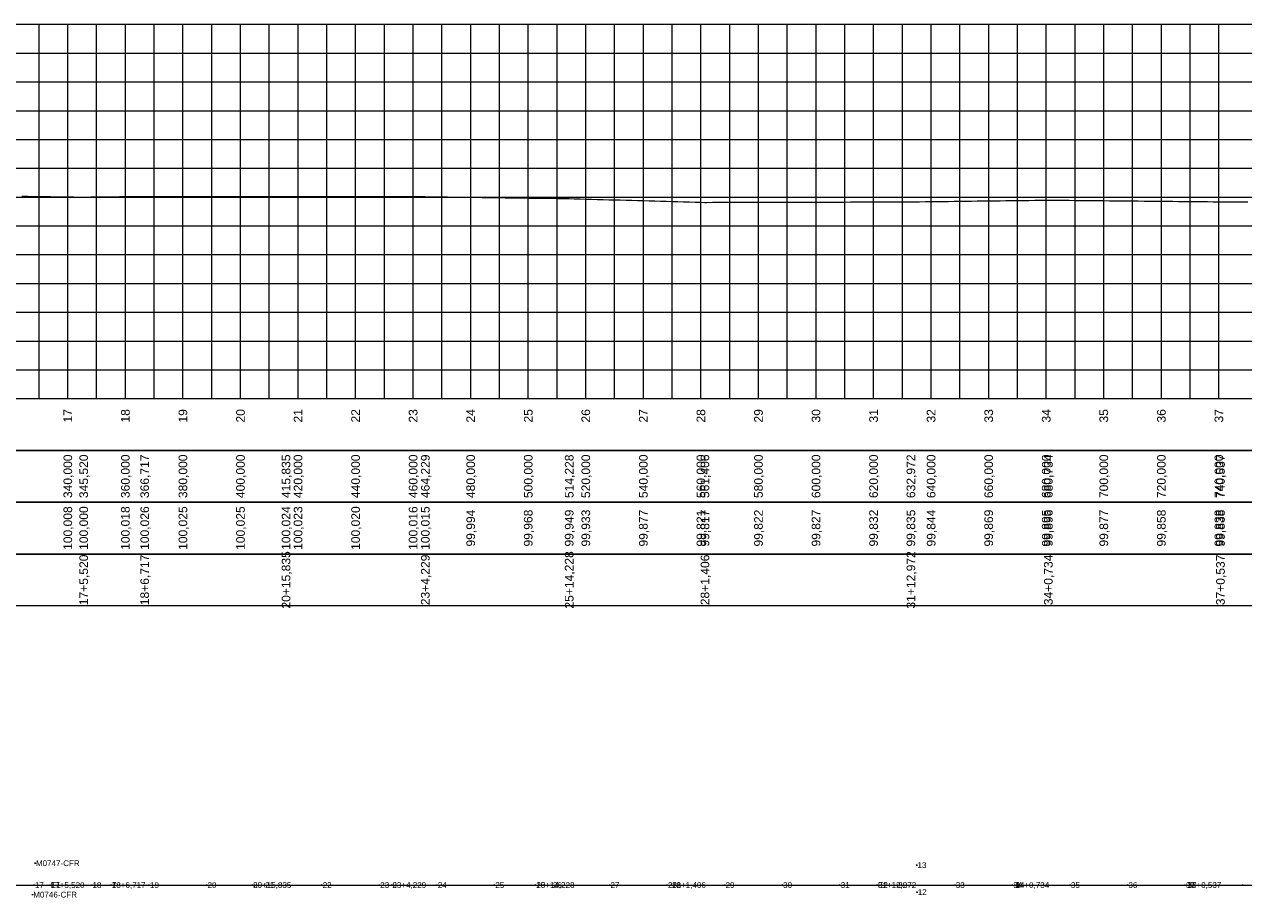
# Model space of a CAD drawing. Header units: inches. Extents: x 4562 to 6266, y 9996 to 10305.
# Tile 2 of 4: x 4991 to 5415, y 9996 to 10299. Entities that reach past the tile are written whole.
import ezdxf
from ezdxf.enums import TextEntityAlignment as Align

# ---------------------------------------------------------------- set-up
doc = ezdxf.new("R2010")
doc.units = ezdxf.units.IN
doc.header["$MEASUREMENT"] = 0
doc.header["$PDMODE"] = 34
doc.header["$PDSIZE"] = 0.2
doc.layers.get('0').update_dxf_attribs({"lineweight": 0})
doc.styles.add('$PF_GREIDE', font='arial.ttf')
doc.styles.get("Standard").update_dxf_attribs({"font": 'arial.ttf'})

# ---------------------------------------------------------------- blocks, each defined once
blk = doc.blocks.new('$VIAS_PERFLONG_PERFIL0')
at = {"color": 30}
for p, q in [((380, 0), (380, 130)), ((390, 0), (390, 130)), ((410, 0), (410, 130)), ((420, 0), (420, 130)), ((430, 0), (430, 130)), ((440, 0), (440, 130)), ((460, 0), (460, 130)), ((470, 0), (470, 130)), ((480, 0), (480, 130)), ((490, 0), (490, 130)), ((510, 0), (510, 130)), ((520, 0), (520, 130)), ((530, 0), (530, 130)), ((540, 0), (540, 130)), ((560, 0), (560, 130)), ((570, 0), (570, 130)), ((580, 0), (580, 130)), ((590, 0), (590, 130)), ((610, 0), (610, 130)), ((620, 0), (620, 130)), ((630, 0), (630, 130)), ((640, 0), (640, 130)), ((660, 0), (660, 130)), ((670, 0), (670, 130)), ((680, 0), (680, 130)), ((690, 0), (690, 130)), ((710, 0), (710, 130)), ((720, 0), (720, 130)), ((730, 0), (730, 130)), ((740, 0), (740, 130)), ((760, 0), (760, 130)), ((770, 0), (770, 130)), ((780, 0), (780, 130)), ((790, 0), (790, 130)), ((0, 120), (1650, 120)), ((0, 110), (1650, 110)), ((0, 90), (1650, 90)), ((0, 80), (1650, 80)), ((0, 70), (1650, 70)), ((0, 60), (1650, 60)), ((0, 40), (1650, 40)), ((0, 30), (1650, 30)), ((0, 20), (1650, 20)), ((0, 10), (1650, 10))]:
    blk.add_line(p, q, dxfattribs=at)
at = {"color": 36}
for p, q in [((400, 0), (400, 130)), ((450, 0), (450, 130)), ((500, 0), (500, 130)), ((550, 0), (550, 130)), ((600, 0), (600, 130)), ((650, 0), (650, 130)), ((700, 0), (700, 130)), ((750, 0), (750, 130)), ((0, 100), (1650, 100)), ((0, 50), (1650, 50))]:
    blk.add_line(p, q, dxfattribs=at)
at = {"color": 36, "linetype": 'Continuous'}
for points in [[(0, 0), (1650, 0), (1650, 130), (0, 130)], [(0, 0), (1650, 0), (1650, -18), (0, -18)], [(0, -18), (1650, -18), (1650, -36), (0, -36)], [(0, -36), (1650, -36), (1650, -54), (0, -54)], [(0, -54), (1650, -54), (1650, -72), (0, -72)]]:
    blk.add_lwpolyline(points, close=True, dxfattribs=at)
at = {"color": 5, "linetype": 'Continuous'}
blk.add_lwpolyline([(374, 70.31), (376, 70.28), (378, 70.25), (380, 70.22), (382, 70.19), (384, 70.17), (386, 70.14), (388, 70.11), (390, 70.08), (392, 70.05), (394, 70.02), (395.52, 70), (396, 70.01), (398, 70.03), (400, 70.05), (402, 70.08), (404, 70.1), (406, 70.13), (408, 70.15), (410, 70.18), (412, 70.2), (414, 70.22), (416, 70.25), (416.72, 70.26), (418, 70.26), (420, 70.26), (422, 70.26), (424, 70.26), (426, 70.25), (428, 70.25), (430, 70.25), (432, 70.25), (434, 70.25), (436, 70.25), (438, 70.25), (440, 70.25), (442, 70.25), (444, 70.25), (446, 70.25), (448, 70.25), (450, 70.25), (452, 70.25), (454, 70.25), (456, 70.25), (458, 70.25), (460, 70.24), (462, 70.24), (464, 70.24), (465.83, 70.24), (466, 70.24), (468, 70.24), (470, 70.23), (472, 70.23), (474, 70.23), (476, 70.22), (478, 70.22), (480, 70.22), (482, 70.21), (484, 70.21), (486, 70.21), (488, 70.2), (490, 70.2), (492, 70.19), (494, 70.19), (496, 70.19), (498, 70.18), (500, 70.18), (502, 70.18), (504, 70.17), (506, 70.17), (508, 70.16), (510, 70.16), (512, 70.16), (514, 70.15), (514.23, 70.15), (516, 70.13), (518, 70.1), (520, 70.08), (522, 70.05), (524, 70.02), (526, 70), (528, 69.97), (530, 69.94), (532, 69.92), (534, 69.89), (536, 69.86), (538, 69.84), (540, 69.81), (542, 69.78), (544, 69.76), (546, 69.73), (548, 69.7), (550, 69.68), (552, 69.65), (554, 69.62), (556, 69.6), (558, 69.57), (560, 69.54), (562, 69.52), (564, 69.49), (564.23, 69.49), (566, 69.44), (568, 69.38), (570, 69.33), (572, 69.27), (574, 69.21), (576, 69.16), (578, 69.1), (580, 69.05), (582, 68.99), (584, 68.94), (586, 68.88), (588, 68.82), (590, 68.77), (592, 68.71), (594, 68.66), (596, 68.6), (598, 68.54), (600, 68.49), (602, 68.43), (604, 68.38), (606, 68.32), (608, 68.26), (610, 68.21), (611.41, 68.17), (612, 68.17), (614, 68.18), (616, 68.18), (618, 68.19), (620, 68.19), (622, 68.2), (624, 68.2), (626, 68.21), (628, 68.21), (630, 68.22), (632, 68.22), (634, 68.23), (636, 68.23), (638, 68.24), (640, 68.24), (642, 68.25), (644, 68.25), (646, 68.26), (648, 68.26), (650, 68.27), (652, 68.27), (654, 68.28), (656, 68.28), (658, 68.29), (660, 68.29), (662, 68.3), (664, 68.3), (666, 68.31), (668, 68.32), (670, 68.32), (672, 68.33), (674, 68.33), (676, 68.34), (678, 68.34), (680, 68.35), (682, 68.35), (682.97, 68.35), (684, 68.37), (686, 68.39), (688, 68.42), (690, 68.44), (692, 68.47), (694, 68.49), (696, 68.52), (698, 68.54), (700, 68.57), (702, 68.59), (704, 68.62), (706, 68.64), (708, 68.67), (710, 68.69), (712, 68.72), (714, 68.75), (716, 68.77), (718, 68.8), (720, 68.82), (722, 68.85), (724, 68.87), (726, 68.9), (728, 68.92), (730, 68.95), (730.73, 68.96), (732, 68.94), (734, 68.93), (736, 68.91), (738, 68.89), (740, 68.87), (742, 68.85), (744, 68.83), (746, 68.81), (748, 68.79), (750, 68.77), (752, 68.75), (754, 68.73), (756, 68.71), (758, 68.69), (760, 68.67), (762, 68.65), (764, 68.63), (766, 68.61), (768, 68.6), (770, 68.58), (772, 68.56), (774, 68.54), (776, 68.52), (778, 68.5), (780, 68.48), (782, 68.46), (784, 68.44), (786, 68.42), (788, 68.4), (790, 68.38), (790.54, 68.38), (792, 68.37), (794, 68.36), (796, 68.35), (798, 68.34), (800, 68.33)], dxfattribs=at)
at = {"color": 7, "linetype": 'Continuous', "style": '$PF_GREIDE'}
for s, p in [('17', (390, -6)), ('18', (410, -6)), ('19', (430, -6)), ('20', (450, -6)), ('21', (470, -6)), ('22', (490, -6)), ('23', (510, -6)), ('24', (530, -6)), ('25', (550, -6)), ('26', (570, -6)), ('27', (590, -6)), ('28', (610, -6)), ('29', (630, -6)), ('30', (650, -6)), ('31', (670, -6)), ('32', (690, -6)), ('33', (710, -6)), ('34', (730, -6)), ('35', (750, -6)), ('36', (770, -6)), ('37', (790, -6)), ('340,000', (390, -27)), ('345,520', (395.52, -27)), ('360,000', (410, -27)), ('366,717', (416.72, -27)), ('380,000', (430, -27)), ('400,000', (450, -27)), ('415,835', (465.83, -27)), ('420,000', (470, -27)), ('440,000', (490, -27)), ('460,000', (510, -27)), ('464,229', (514.23, -27)), ('480,000', (530, -27)), ('500,000', (550, -27)), ('514,228', (564.23, -27)), ('520,000', (570, -27)), ('540,000', (590, -27)), ('560,000', (610, -27)), ('561,406', (611.41, -27)), ('580,000', (630, -27)), ('600,000', (650, -27)), ('620,000', (670, -27)), ('632,972', (682.97, -27)), ('640,000', (690, -27)), ('660,000', (710, -27)), ('680,000', (730, -27)), ('680,734', (730.73, -27)), ('700,000', (750, -27)), ('720,000', (770, -27)), ('740,000', (790, -27)), ('740,537', (790.54, -27)), ('100,008', (390, -45)), ('100,000', (395.52, -45)), ('100,018', (410, -45)), ('100,026', (416.72, -45)), ('100,025', (430, -45)), ('100,025', (450, -45)), ('100,024', (465.83, -45)), ('100,023', (470, -45)), ('100,020', (490, -45)), ('100,016', (510, -45)), ('100,015', (514.23, -45)), ('99,994', (530, -45)), ('99,968', (550, -45)), ('99,949', (564.23, -45)), ('99,933', (570, -45)), ('99,877', (590, -45)), ('99,821', (610, -45)), ('99,817', (611.41, -45)), ('99,822', (630, -45)), ('99,827', (650, -45)), ('99,832', (670, -45)), ('99,835', (682.97, -45)), ('99,844', (690, -45)), ('99,869', (710, -45)), ('99,895', (730, -45)), ('99,896', (730.73, -45)), ('99,877', (750, -45)), ('99,858', (770, -45)), ('99,838', (790, -45)), ('99,838', (790.54, -45)), ('17+5,520', (395.52, -63)), ('18+6,717', (416.72, -63)), ('20+15,835', (465.83, -63)), ('23+4,229', (514.23, -63)), ('25+14,228', (564.23, -63)), ('28+1,406', (611.41, -63)), ('31+12,972', (682.97, -63)), ('34+0,734', (730.73, -63)), ('37+0,537', (790.54, -63))]:
    blk.add_text(s, height=3, rotation=90, dxfattribs=at).set_placement(p, align=Align.MIDDLE_CENTER)

msp = doc.modelspace()

# ---------------------------------------------------------------- linework, layer by layer
msp.add_lwpolyline([(4654.48, 10000), (4710.75, 10000), (4759.97, 10000), (4809.13, 10000), (4850.59, 10000), (4900.81, 10000), (4951.36, 10000), (5000, 10000), (5021.2, 10000), (5070.31, 10000), (5118.71, 10000), (5168.71, 10000), (5215.89, 10000), (5287.45, 10000), (5335.21, 10000), (5395.02, 10000), (5436.77, 10000)])
at = {"lineweight": 0}
for p in [(4994.83, 10007.58), (5301.16, 10006.93), (4994.48, 10000), (5000, 10000), (5000, 10000), (5014.48, 10000), (5021.2, 10000), (5021.2, 10000), (5034.48, 10000), (5054.48, 10000), (5070.31, 10000), (5070.31, 10000), (5074.48, 10000), (5094.48, 10000), (5114.48, 10000), (5118.71, 10000), (5118.71, 10000), (5134.48, 10000), (5154.48, 10000), (5168.71, 10000), (5168.71, 10000), (5174.48, 10000), (5194.48, 10000), (5214.48, 10000), (5215.89, 10000), (5215.89, 10000), (5234.48, 10000), (5254.48, 10000), (5274.48, 10000), (5287.45, 10000), (5287.45, 10000), (5294.48, 10000), (5314.48, 10000), (5334.48, 10000), (5335.21, 10000), (5335.21, 10000), (5354.48, 10000), (5374.48, 10000), (5394.48, 10000), (5395.02, 10000), (5395.02, 10000), (5414.48, 10000), (4993.9, 9996.67), (5301.27, 9997.56)]:
    msp.add_point(p, dxfattribs=at)

# ---------------------------------------------------------------- block references
msp.add_blockref('$VIAS_PERFLONG_PERFIL0', (4616.15, 10169.01))

# ---------------------------------------------------------------- texts
for s, p in [('M0747-CFR', (4995.07, 10007.58)), ('13', (5301.4, 10006.93)), ('17', (4994.72, 10000)), ('17+5,520', (5000.24, 10000)), ('E1', (5000.24, 10000)), ('18', (5014.72, 10000)), ('7', (5021.44, 10000)), ('18+6,717', (5021.44, 10000)), ('19', (5034.72, 10000)), ('20', (5054.72, 10000)), ('20+15,835', (5070.55, 10000)), ('8', (5070.55, 10000)), ('21', (5074.72, 10000)), ('22', (5094.72, 10000)), ('23', (5114.72, 10000)), ('23+4,229', (5118.95, 10000)), ('9', (5118.95, 10000)), ('24', (5134.72, 10000)), ('25', (5154.72, 10000)), ('25+14,228', (5168.95, 10000)), ('10', (5168.95, 10000)), ('26', (5174.72, 10000)), ('27', (5194.72, 10000)), ('28', (5214.72, 10000)), ('28+1,406', (5216.13, 10000)), ('11', (5216.13, 10000)), ('29', (5234.72, 10000)), ('30', (5254.72, 10000)), ('31', (5274.72, 10000)), ('31+12,972', (5287.69, 10000)), ('E2', (5287.69, 10000)), ('32', (5294.72, 10000)), ('33', (5314.72, 10000)), ('34', (5334.72, 10000)), ('34+0,734', (5335.45, 10000)), ('14', (5335.45, 10000)), ('35', (5354.72, 10000)), ('36', (5374.72, 10000)), ('37', (5394.72, 10000)), ('37+0,537', (5395.26, 10000)), ('15', (5395.26, 10000)), ('M0746-CFR', (4994.14, 9996.67)), ('12', (5301.51, 9997.56))]:
    msp.add_text(s, height=2, dxfattribs=at).set_placement(p, align=Align.MIDDLE_LEFT)

doc.saveas('drawing.dxf')
